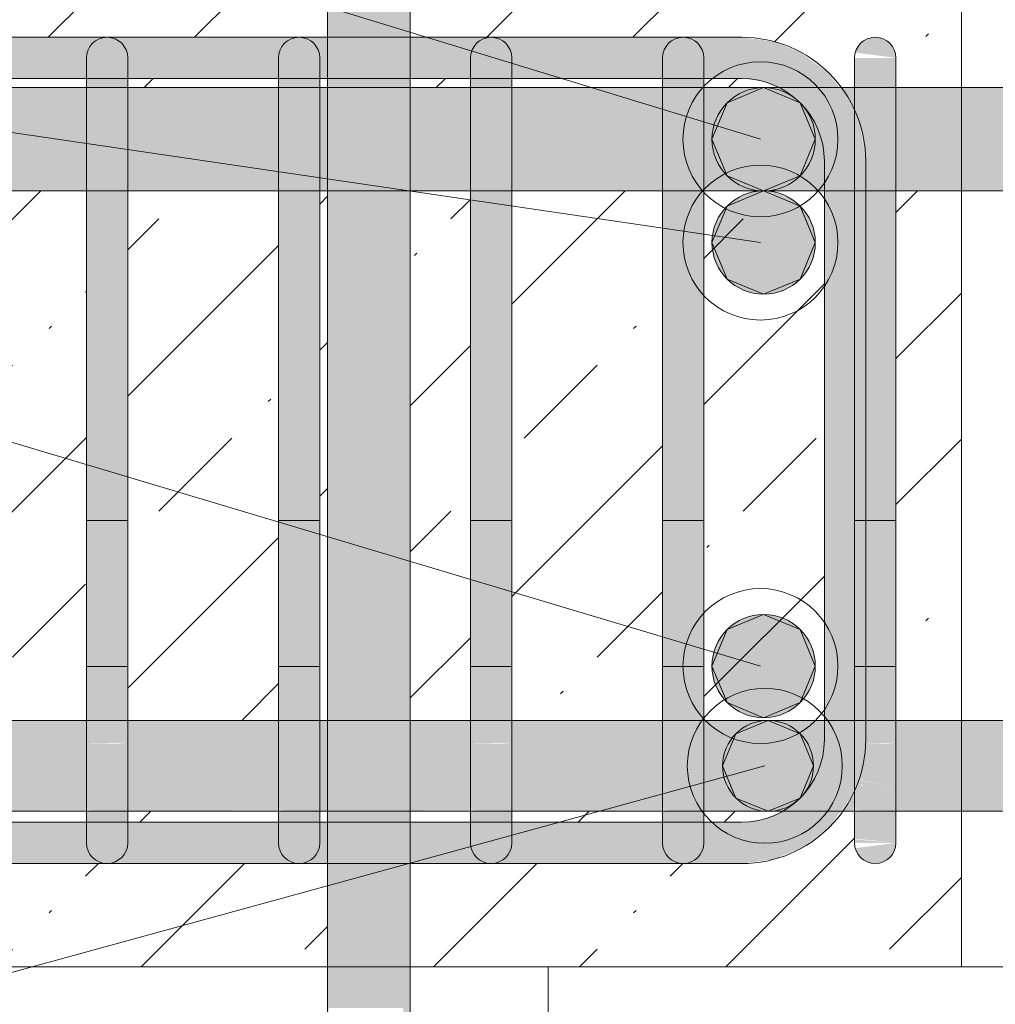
# Model space of a CAD drawing. Header units: millimetres. Extents: x 4307 to 42792, y 1610 to 10025.
# Tile 9 of 256: x 5672 to 5908, y 5611 to 5849. Entities that reach past the tile are written whole.
import ezdxf

# ---------------------------------------------------------------- set-up
doc = ezdxf.new("R2010")
doc.units = ezdxf.units.MM
for name, color, linetype, lineweight in [('S-BEAM', 12, 'Continuous', 9), ('S-COLS', 52, 'Continuous', 9), ('S-RBAR', 171, 'Continuous', 5), ('S-RBAR-IDEN', 171, 'Continuous', 5)]:
    doc.layers.add(name, color=color, linetype=linetype, lineweight=lineweight)

msp = doc.modelspace()

# ---------------------------------------------------------------- hatches: boundary and pattern name
at = {"layer": 'S-BEAM', "lineweight": 5}
h = msp.add_hatch(dxfattribs=at)
h.set_pattern_fill('FP_1', color=256, style=0, pattern_type=2)
h.set_pattern_definition([(45, (5935.59, 5500.453), (-35.3553, 35.3553), []), (45, (5970.943, 5500.453), (-17.6777, 53.033), [25, -12.5, 0.8382, -11.662])])
h.paths.add_polyline_path([(5400, 5620), (5434.76, 5620), (5434.76, 5654.95), (5432.7, 5657.64), (5425, 5657.64), (5425, 5679.64), (5426.86, 5679.64), (5426.86, 5807.8), (5425, 5807.8), (5425, 5832.8), (5433.03, 5832.8), (5434.76, 5835.05), (5434.76, 5870), (5400, 5870), (5400, 5637.27)])
h.paths.add_polyline_path([(5454.76, 5620), (5746.66, 5620), (5746.66, 5645), (5454.76, 5645), (5454.76, 5637.27)])
h.paths.add_polyline_path([(5884.16, 5650), (5883.99, 5648.71), (5883.49, 5647.5), (5882.7, 5646.46), (5881.66, 5645.67), (5880.46, 5645.17), (5878.99, 5645.02), (5877.87, 5645.17), (5876.66, 5645.67), (5875.63, 5646.46), (5874.83, 5647.5), (5874.33, 5648.71), (5880.46, 5649.51)])
h.paths.add_polyline_path([(5766.66, 5620), (5900, 5620), (5900, 5657.64), (5884.16, 5657.64), (5884.16, 5650), (5874.16, 5650), (5874.16, 5657.64), (5871.03, 5657.64), (5868.08, 5653.79), (5861.01, 5648.66), (5854.63, 5646.02), (5846.86, 5645), (5766.66, 5645), (5766.66, 5637.27)])
h.paths.add_polyline_path([(5820.09, 5655), (5827.7, 5655), (5827.7, 5657.64), (5791.24, 5657.64), (5791.24, 5655)])
h.paths.add_polyline_path([(5839.72, 5655), (5846.86, 5655), (5852.04, 5655.68), (5856.76, 5657.64), (5837.7, 5657.64), (5837.7, 5655)])
h.paths.add_polyline_path([(5512.48, 5655), (5548.94, 5655), (5548.94, 5657.64), (5512.48, 5657.64), (5512.48, 5657.32)])
h.paths.add_polyline_path([(5744.78, 5655), (5746.66, 5655), (5746.66, 5657.64), (5744.78, 5657.64), (5744.78, 5657.32)])
h.paths.add_polyline_path([(5502.48, 5655), (5502.48, 5657.64), (5481.93, 5657.64), (5479.29, 5655)])
h.paths.add_polyline_path([(5734.78, 5655), (5734.78, 5657.64), (5698.32, 5657.64), (5698.32, 5655), (5702.29, 5655)])
h.paths.add_polyline_path([(5584.49, 5655), (5595.4, 5655), (5595.4, 5657.64), (5558.94, 5657.64), (5558.94, 5655)])
h.paths.add_polyline_path([(5766.66, 5655), (5781.24, 5655), (5781.24, 5657.64), (5766.66, 5657.64)])
h.paths.add_polyline_path([(5651.86, 5655), (5688.32, 5655), (5688.32, 5657.64), (5651.86, 5657.64), (5651.86, 5657.32)])
h.paths.add_polyline_path([(5641.86, 5655), (5641.86, 5657.64), (5605.4, 5657.64), (5605.4, 5655), (5623.76, 5655)])
h.paths.add_polyline_path([(5456.02, 5655.11), (5456.02, 5657.64), (5454.76, 5657.64), (5454.76, 5655.28)])
h.paths.add_polyline_path([(5702.29, 5679.64), (5734.78, 5679.88), (5734.78, 5807.8), (5698.32, 5807.8), (5698.32, 5679.64)])
h.paths.add_polyline_path([(5489.78, 5679.64), (5502.48, 5692.68), (5502.48, 5807.8), (5466.02, 5807.8), (5466.02, 5726.59), (5471.01, 5731.57), (5478.08, 5724.5), (5466.02, 5712.45), (5466.02, 5679.64), (5471.01, 5679.64)])
h.paths.add_polyline_path([(5688.32, 5679.64), (5688.32, 5807.8), (5651.86, 5807.8), (5651.86, 5679.64), (5663.02, 5679.64)])
h.paths.add_polyline_path([(5766.66, 5679.64), (5781.24, 5679.88), (5781.24, 5807.8), (5766.66, 5807.8), (5766.66, 5690.41)])
h.paths.add_polyline_path([(5744.78, 5679.64), (5746.66, 5679.88), (5746.66, 5807.8), (5744.78, 5807.8), (5744.78, 5679.88)])
h.paths.add_polyline_path([(5512.48, 5679.64), (5548.94, 5679.88), (5548.94, 5807.8), (5512.48, 5807.8), (5512.48, 5690.09), (5513.43, 5689.14), (5512.48, 5688.19), (5512.48, 5679.88)])
h.paths.add_polyline_path([(5641.86, 5679.64), (5641.86, 5807.8), (5605.4, 5807.8), (5605.4, 5679.64), (5623.76, 5679.64)])
h.paths.add_polyline_path([(5837.7, 5679.64), (5866.86, 5679.64), (5866.86, 5807.8), (5837.7, 5807.8), (5837.7, 5679.88)])
h.paths.add_polyline_path([(5820.09, 5679.64), (5827.7, 5679.88), (5827.7, 5807.8), (5791.24, 5807.8), (5791.24, 5679.64)])
h.paths.add_polyline_path([(5558.94, 5679.64), (5595.4, 5679.88), (5595.4, 5807.8), (5558.94, 5807.8), (5558.94, 5679.88)])
h.paths.add_polyline_path([(5898.62, 5679.64), (5900, 5679.64), (5900, 5807.8), (5884.16, 5807.8), (5884.16, 5679.64)])
h.paths.add_polyline_path([(5454.76, 5679.64), (5456.02, 5679.88), (5456.02, 5702.45), (5454.76, 5701.18), (5454.76, 5679.88)])
h.paths.add_polyline_path([(5454.76, 5715.32), (5456.02, 5716.59), (5456.02, 5807.8), (5454.76, 5807.8), (5454.76, 5728.03)])
h.paths.add_polyline_path([(5605.4, 5832.8), (5641.86, 5832.8), (5641.86, 5835), (5605.4, 5835)])
h.paths.add_polyline_path([(5884.16, 5832.8), (5900, 5832.8), (5900, 5870), (5766.66, 5870), (5766.66, 5845), (5846.86, 5845), (5854.63, 5843.98), (5861.86, 5840.98), (5868.08, 5836.21), (5870.69, 5832.8), (5874.16, 5832.8), (5874.33, 5840), (5884.16, 5840), (5884.16, 5836.65)])
h.paths.add_polyline_path([(5663.02, 5832.8), (5688.32, 5832.8), (5688.32, 5835), (5651.86, 5835), (5651.86, 5832.8)])
h.paths.add_polyline_path([(5512.48, 5832.8), (5548.94, 5832.8), (5548.94, 5835), (5512.48, 5835)])
h.paths.add_polyline_path([(5702.29, 5832.8), (5734.78, 5832.8), (5734.78, 5835), (5698.32, 5835), (5698.32, 5832.8)])
h.paths.add_polyline_path([(5854.63, 5832.8), (5855.7, 5832.8), (5852.04, 5834.32), (5846.86, 5835), (5837.7, 5835), (5837.7, 5832.8), (5852.04, 5832.8)])
h.paths.add_polyline_path([(5820.09, 5832.8), (5827.7, 5832.8), (5827.7, 5835), (5791.24, 5835), (5791.24, 5832.8)])
h.paths.add_polyline_path([(5780.82, 5832.8), (5781.24, 5832.8), (5781.24, 5835), (5766.66, 5835), (5766.66, 5832.8)])
h.paths.add_polyline_path([(5746.66, 5832.8), (5746.66, 5835), (5744.78, 5835), (5744.78, 5832.8)])
h.paths.add_polyline_path([(5502.48, 5832.8), (5502.48, 5835), (5466.02, 5835), (5466.02, 5832.8), (5466.69, 5832.8)])
h.paths.add_polyline_path([(5595.4, 5832.8), (5595.4, 5835), (5558.94, 5835), (5558.94, 5832.8), (5584.49, 5832.8)])
h.paths.add_polyline_path([(5456.02, 5832.8), (5456.02, 5834.89), (5454.76, 5834.72), (5454.76, 5832.8)])
h.paths.add_polyline_path([(5884.16, 5840), (5874.33, 5841.29), (5874.83, 5842.5), (5875.63, 5843.54), (5876.66, 5844.33), (5877.87, 5844.83), (5879.16, 5845), (5880.46, 5844.83), (5881.66, 5844.33), (5882.7, 5843.54), (5883.49, 5842.5), (5883.99, 5841.29)])
h.paths.add_polyline_path([(5454.76, 5844.72), (5456.86, 5845), (5746.66, 5845), (5746.66, 5870), (5454.76, 5870), (5454.76, 5844.83)])
at = {"layer": 'S-RBAR'}
h = msp.add_hatch(color=7, dxfattribs=at)
h.paths.add_polyline_path([(5766.66, 4820), (5766.66, 4902.96), (5764.95, 4902.96), (5764.95, 4820)])
h.paths.add_polyline_path([(5746.66, 4820), (5746.95, 4820), (5746.95, 4902.96), (5746.66, 4902.96), (5746.66, 4840.09)])
h.paths.add_polyline_path([(5746.66, 4910.96), (5746.95, 4910.96), (5746.95, 5001.96), (5746.66, 5001.96), (5746.66, 4946.38)])
h.paths.add_polyline_path([(5766.66, 4910.96), (5766.66, 5001.96), (5764.95, 5001.96), (5765.14, 4910.96)])
h.paths.add_polyline_path([(5746.66, 5009.96), (5746.95, 5009.96), (5746.95, 5100.97), (5746.66, 5100.97), (5746.66, 5052.67)])
h.paths.add_polyline_path([(5766.66, 5009.96), (5766.66, 5100.97), (5764.95, 5100.97), (5765.14, 5009.96)])
h.paths.add_polyline_path([(5764.95, 5108.97), (5766.66, 5108.97), (5766.66, 5199.98), (5764.95, 5199.98), (5764.95, 5158.96)])
h.paths.add_polyline_path([(5746.66, 5108.97), (5746.95, 5108.97), (5746.95, 5199.98), (5746.66, 5199.98), (5746.66, 5158.96)])
h.paths.add_polyline_path([(5746.66, 5207.98), (5746.95, 5207.98), (5746.95, 5298.98), (5746.66, 5298.98), (5746.66, 5212.11)])
h.paths.add_polyline_path([(5766.66, 5207.98), (5766.66, 5298.98), (5764.95, 5298.98), (5765.14, 5207.98)])
h.paths.add_polyline_path([(5746.95, 5306.98), (5746.95, 5397.99), (5746.66, 5397.99), (5746.66, 5306.98)])
h.paths.add_polyline_path([(5766.66, 5306.98), (5766.66, 5397.99), (5764.95, 5397.99), (5765.14, 5306.98)])
h.paths.add_polyline_path([(5746.95, 5405.99), (5746.95, 5496.99), (5746.66, 5496.99), (5746.66, 5405.99)])
h.paths.add_polyline_path([(5765.14, 5405.99), (5766.66, 5405.99), (5766.66, 5496.99), (5764.95, 5496.99), (5764.95, 5405.99)])
h.paths.add_polyline_path([(5746.66, 5504.99), (5746.95, 5504.99), (5746.95, 5596), (5746.66, 5596), (5746.66, 5530.98)])
h.paths.add_polyline_path([(5766.66, 5504.99), (5766.66, 5596), (5764.95, 5596), (5765.14, 5504.99)])
h.paths.add_polyline_path([(5746.66, 5604), (5746.95, 5604), (5746.95, 5610), (5764.95, 5610), (5765.14, 5604), (5766.66, 5604), (5766.66, 5645), (5746.66, 5645), (5746.66, 5637.27)])
h.paths.add_polyline_path([(5766.66, 5655), (5766.66, 5657.64), (5746.66, 5657.64), (5746.66, 5655)])
h.paths.add_polyline_path([(5766.66, 5679.64), (5766.66, 5807.8), (5746.66, 5807.8), (5746.66, 5679.64)])
h.paths.add_polyline_path([(5766.66, 5832.8), (5766.66, 5835), (5746.66, 5835), (5746.66, 5832.8)])
h.paths.add_polyline_path([(5746.66, 5845), (5766.66, 5845), (5766.66, 5916), (5764.95, 5916), (5764.95, 5870), (5746.95, 5870), (5746.95, 5916), (5746.66, 5916), (5746.66, 5849.85)])
h.paths.add_polyline_path([(5746.66, 5924), (5746.95, 5924), (5746.95, 6016), (5746.66, 6016), (5746.66, 5956.14)])
h.paths.add_polyline_path([(5766.66, 5924), (5766.66, 6016), (5764.95, 6016), (5765.14, 5924)])
h.paths.add_polyline_path([(5766.66, 6024), (5766.66, 6116), (5764.95, 6116), (5765.14, 6024)])
h.paths.add_polyline_path([(5746.95, 6024), (5746.95, 6116), (5746.66, 6116), (5746.66, 6024)])
h.paths.add_polyline_path([(5766.66, 6124), (5766.66, 6216), (5764.95, 6216), (5765.14, 6124)])
h.paths.add_polyline_path([(5746.95, 6124), (5746.95, 6216), (5746.66, 6216), (5746.66, 6124)])
h.paths.add_polyline_path([(5764.95, 6224), (5766.66, 6224), (5766.66, 6316), (5764.95, 6316), (5764.95, 6275.01)])
h.paths.add_polyline_path([(5746.66, 6224), (5746.95, 6224), (5746.95, 6316), (5746.66, 6316), (5746.66, 6275.01)])
h.paths.add_polyline_path([(5746.66, 6324), (5746.95, 6324), (5746.95, 6416), (5746.66, 6416), (5746.66, 6328.16)])
h.paths.add_polyline_path([(5766.66, 6324), (5766.66, 6416), (5764.95, 6416), (5765.14, 6324)])
h.paths.add_polyline_path([(5746.66, 6424), (5746.95, 6424), (5746.95, 6516), (5746.66, 6516), (5746.66, 6434.45)])
h.paths.add_polyline_path([(5766.66, 6424), (5766.66, 6516), (5764.95, 6516), (5765.14, 6424)])
h.paths.add_polyline_path([(5746.95, 6524), (5746.95, 6616), (5746.66, 6616), (5746.66, 6524)])
h.paths.add_polyline_path([(5765.14, 6524), (5766.66, 6524), (5766.66, 6616), (5764.95, 6616), (5764.95, 6524)])
h.paths.add_polyline_path([(5746.66, 6624), (5746.95, 6624), (5746.95, 6670), (5746.66, 6670), (5746.66, 6647.03)])
h.paths.add_polyline_path([(5766.66, 6624), (5766.66, 6670), (5764.95, 6670), (5765.14, 6624)])
for color, points in [(7, [(5820.09, 5835), (5846.86, 5835), (5846.86, 5845), (5456.86, 5845), (5456.86, 5835), (5780.82, 5835)]), (7, [(5866.86, 5815), (5876.86, 5815), (5875.63, 5823.28), (5872.84, 5830), (5867.62, 5836.56), (5861.01, 5841.34), (5854.63, 5843.98), (5846.86, 5845), (5846.86, 5835), (5852.04, 5834.32), (5856.86, 5832.32), (5861.01, 5829.14), (5864.18, 5825), (5866.18, 5820.18)]), (7, [(5884.16, 5840), (5883.99, 5841.29), (5883.49, 5842.5), (5882.7, 5843.54), (5881.66, 5844.33), (5880.46, 5844.83), (5878.99, 5844.98), (5877.87, 5844.83), (5876.66, 5844.33), (5875.63, 5843.54), (5874.83, 5842.5), (5874.33, 5841.29), (5883.99, 5840.02)]), (7, [(5884.16, 5815), (5884.16, 5840), (5874.16, 5840), (5874.16, 5826.82), (5875.84, 5822.76), (5876.86, 5815)]), (7, [(5698.32, 5815), (5698.32, 5835), (5688.32, 5835), (5688.32, 5815)]), (7, [(5741.56, 5815), (5744.78, 5815), (5744.78, 5835), (5734.78, 5835), (5734.78, 5815)]), (7, [(5791.24, 5815), (5791.24, 5835), (5781.24, 5835), (5781.24, 5815)]), (7, [(5837.7, 5815), (5837.7, 5835), (5827.7, 5835), (5827.7, 5815)]), (256, [(5852.17, 5807.8), (5861.01, 5811.46), (5864.67, 5820.3), (5861.01, 5829.14), (5852.17, 5832.8), (5843.33, 5829.14), (5839.67, 5820.3), (5843.33, 5811.46)]), (7, [(5698.32, 5675), (5698.32, 5815), (5688.32, 5815), (5688.32, 5675)]), (7, [(5744.78, 5675), (5744.78, 5815), (5734.78, 5815), (5734.78, 5675), (5741.56, 5675)]), (7, [(5791.24, 5675), (5791.24, 5815), (5781.24, 5815), (5781.24, 5675)]), (7, [(5837.7, 5675), (5837.7, 5815), (5827.7, 5815), (5827.7, 5675)]), (7, [(5875.84, 5675), (5876.86, 5675), (5876.86, 5815), (5866.86, 5815), (5866.86, 5675)]), (7, [(5884.16, 5675), (5884.16, 5815), (5876.86, 5815), (5876.86, 5675)]), (256, [(5852.17, 5782.8), (5861.01, 5786.46), (5864.67, 5795.3), (5861.01, 5804.14), (5852.17, 5807.8), (5843.33, 5804.14), (5839.67, 5795.3), (5843.33, 5786.46)]), (256, [(5852.17, 5680.3), (5861.01, 5683.96), (5864.67, 5692.8), (5861.01, 5701.64), (5852.17, 5705.3), (5843.33, 5701.64), (5839.67, 5692.8), (5843.33, 5683.96)]), (256, [(5853.23, 5657.64), (5861.01, 5660.86), (5864.23, 5668.64), (5861.01, 5676.41), (5853.23, 5679.64), (5845.45, 5676.41), (5842.23, 5668.64), (5845.45, 5660.86)]), (7, [(5846.86, 5645), (5854.63, 5646.02), (5861.86, 5649.02), (5868.08, 5653.79), (5873.2, 5660.86), (5875.84, 5667.24), (5876.86, 5675), (5866.86, 5675), (5866.18, 5669.82), (5864.18, 5665), (5861.01, 5660.86), (5856.86, 5657.68), (5852.04, 5655.68), (5846.86, 5655), (5846.86, 5646.02)]), (7, [(5839.72, 5645), (5846.86, 5645), (5846.86, 5655), (5456.86, 5655), (5456.87, 5645), (5820.09, 5645)]), (7, [(5879.16, 5645), (5880.46, 5645.17), (5881.66, 5645.67), (5882.7, 5646.46), (5883.49, 5647.5), (5883.99, 5648.71), (5883.99, 5649.98), (5874.33, 5648.71), (5874.83, 5647.5), (5875.63, 5646.46), (5876.66, 5645.67), (5877.87, 5645.17), (5878.99, 5645.02)])]:
    msp.add_hatch(color=color, dxfattribs=at).paths.add_polyline_path(points)
h = msp.add_hatch(color=7, dxfattribs=at)
h.paths.add_polyline_path([(7650, 5807.8), (7650, 5832.8), (7492.9, 5832.8), (7492.9, 5807.8), (7626.35, 5807.8)])
h.paths.add_polyline_path([(5425, 5807.8), (5426.86, 5807.8), (5426.86, 5815), (5428.1, 5823.28), (5430.88, 5830), (5433.03, 5832.8), (5425, 5832.8), (5425, 5815)])
h.paths.add_polyline_path([(5466.02, 5807.8), (5502.48, 5807.8), (5502.48, 5832.8), (5466.02, 5832.8), (5466.02, 5815)])
h.paths.add_polyline_path([(5436.86, 5807.8), (5456.02, 5807.8), (5456.02, 5832.8), (5448.03, 5832.8), (5446.86, 5832.32), (5442.72, 5829.14), (5439.54, 5825), (5437.54, 5820.18), (5436.86, 5815)])
h.paths.add_polyline_path([(7482.9, 5807.8), (7482.9, 5832.8), (7310.4, 5832.8), (7310.4, 5807.8), (7469.28, 5807.8)])
h.paths.add_polyline_path([(5512.48, 5807.8), (5548.94, 5807.8), (5548.94, 5832.8), (5512.48, 5832.8), (5512.48, 5815)])
h.paths.add_polyline_path([(5558.94, 5807.8), (5595.4, 5807.8), (5595.4, 5832.8), (5558.94, 5832.8), (5558.94, 5815)])
h.paths.add_polyline_path([(5605.4, 5807.8), (5641.86, 5807.8), (5641.86, 5832.8), (5605.4, 5832.8), (5605.4, 5815)])
h.paths.add_polyline_path([(5651.86, 5807.8), (5688.32, 5807.8), (5688.32, 5832.8), (5651.86, 5832.8), (5651.86, 5815)])
h.paths.add_polyline_path([(5698.32, 5807.8), (5734.78, 5807.8), (5734.78, 5832.8), (5698.32, 5832.8), (5698.32, 5815)])
h.paths.add_polyline_path([(7300.4, 5807.8), (7300.4, 5832.8), (7127.9, 5832.8), (7127.9, 5807.8), (7272.95, 5807.8)])
h.paths.add_polyline_path([(5744.78, 5807.8), (5781.24, 5807.8), (5781.24, 5832.8), (5744.78, 5832.8), (5744.78, 5815)])
h.paths.add_polyline_path([(5791.24, 5807.8), (5827.7, 5807.8), (5827.7, 5832.8), (5791.24, 5832.8), (5791.24, 5815)])
h.paths.add_polyline_path([(5856.86, 5807.8), (5866.86, 5807.8), (5866.86, 5815), (5866.18, 5820.18), (5864.18, 5825), (5861.01, 5829.14), (5856.86, 5832.32), (5855.7, 5832.8), (5837.7, 5832.8), (5837.7, 5807.8), (5852.04, 5807.8)])
h.paths.add_polyline_path([(5884.16, 5807.8), (5920.62, 5807.8), (5920.62, 5832.8), (5884.16, 5832.8), (5884.16, 5815)])
h.paths.add_polyline_path([(7117.9, 5807.8), (7117.9, 5832.8), (6968.58, 5832.8), (6968.58, 5807.8), (7115.88, 5807.8)])
h.paths.add_polyline_path([(5930.62, 5807.8), (5967.08, 5807.8), (5967.08, 5832.8), (5930.62, 5832.8), (5930.62, 5815)])
h.paths.add_polyline_path([(5977.08, 5807.8), (6013.54, 5807.8), (6013.54, 5832.8), (5977.08, 5832.8), (5977.08, 5815)])
h.paths.add_polyline_path([(6023.54, 5807.8), (6060, 5807.8), (6060, 5832.8), (6023.54, 5832.8), (6023.54, 5815)])
h.paths.add_polyline_path([(6070, 5807.8), (6095, 5807.8), (6094.95, 5832.8), (6070, 5832.8), (6070, 5815)])
h.paths.add_polyline_path([(6105, 5807.8), (6190.95, 5807.8), (6190.95, 5832.8), (6105, 5832.8), (6105, 5815)])
h.paths.add_polyline_path([(6200.95, 5807.8), (6286.91, 5807.8), (6286.91, 5832.8), (6200.95, 5832.8), (6200.95, 5815)])
h.paths.add_polyline_path([(6958.58, 5807.8), (6958.58, 5832.8), (6872.63, 5832.8), (6872.63, 5807.8), (6919.55, 5807.8)])
h.paths.add_polyline_path([(6296.91, 5807.8), (6382.86, 5807.8), (6382.86, 5832.8), (6296.91, 5832.8), (6296.91, 5815)])
h.paths.add_polyline_path([(6392.86, 5807.8), (6478.81, 5807.8), (6478.81, 5832.8), (6392.86, 5832.8), (6392.86, 5815)])
h.paths.add_polyline_path([(6488.81, 5807.8), (6574.77, 5807.8), (6574.77, 5832.8), (6488.81, 5832.8), (6488.81, 5815)])
h.paths.add_polyline_path([(6862.63, 5807.8), (6862.63, 5832.8), (6776.67, 5832.8), (6776.67, 5807.8), (6841.02, 5807.8)])
h.paths.add_polyline_path([(6584.77, 5807.8), (6670.72, 5807.8), (6670.72, 5832.8), (6584.77, 5832.8), (6584.77, 5815)])
h.paths.add_polyline_path([(6680.72, 5807.8), (6766.67, 5807.8), (6766.67, 5832.8), (6680.72, 5832.8), (6680.72, 5815)])
h.paths.add_polyline_path([(5874.16, 5826.82), (5874.16, 5832.8), (5870.69, 5832.8), (5873.2, 5829.14), (5873.88, 5827.5)])
h = msp.add_hatch(color=256, dxfattribs=at)
edge = h.paths.add_edge_path()
edge.add_arc((5852.17, 5820.3), 12.5, 0, 360)
h = msp.add_hatch(color=256, dxfattribs=at)
edge = h.paths.add_edge_path()
edge.add_arc((5852.17, 5795.3), 12.5, 0, 360)
h = msp.add_hatch(color=256, dxfattribs=at)
edge = h.paths.add_edge_path()
edge.add_arc((5852.17, 5692.8), 12.5, 0, 360)
h = msp.add_hatch(color=7, dxfattribs=at)
h.paths.add_polyline_path([(9707.48, 5657.64), (9715, 5657.64), (9715, 5679.64), (9695, 5679.64), (9695, 5657.64)])
h.paths.add_polyline_path([(5425, 5657.64), (5432.7, 5657.64), (5430.53, 5660.86), (5427.89, 5667.24), (5426.86, 5675), (5426.86, 5679.64), (5425, 5679.64), (5425, 5667.24)])
h.paths.add_polyline_path([(8957.14, 5657.64), (9043.09, 5657.92), (9043.09, 5679.64), (8957.14, 5679.64), (8957.14, 5657.92)])
h.paths.add_polyline_path([(9685, 5657.64), (9685, 5679.64), (9645, 5679.64), (9645, 5657.64), (9668.21, 5657.64)])
h.paths.add_polyline_path([(5446.97, 5657.64), (5456.02, 5657.92), (5456.02, 5679.64), (5437.47, 5679.64), (5436.86, 5675), (5437.54, 5669.82), (5439.54, 5665), (5443.16, 5660.52), (5446.86, 5657.68)])
h.paths.add_polyline_path([(8882.88, 5657.64), (8947.14, 5657.92), (8947.14, 5679.64), (8861.19, 5679.64), (8861.19, 5657.64)])
h.paths.add_polyline_path([(8851.19, 5657.64), (8851.19, 5679.64), (8765.23, 5679.64), (8765.23, 5657.64), (8843.61, 5657.64)])
h.paths.add_polyline_path([(5466.02, 5657.64), (5466.86, 5657.68), (5471.86, 5661.72), (5489.78, 5679.64), (5466.02, 5679.64), (5466.02, 5657.68)])
h.paths.add_polyline_path([(5481.93, 5657.64), (5502.48, 5657.92), (5502.48, 5678.19), (5482.21, 5657.92)])
h.paths.add_polyline_path([(8755.23, 5657.64), (8755.23, 5679.64), (8669.28, 5679.64), (8669.28, 5657.64), (8725.81, 5657.64)])
h.paths.add_polyline_path([(9635, 5657.64), (9635, 5679.64), (9595, 5679.64), (9595, 5657.64), (9628.94, 5657.64)])
h.paths.add_polyline_path([(5512.48, 5657.64), (5548.94, 5657.92), (5548.94, 5679.64), (5512.48, 5679.64), (5512.48, 5657.92)])
h.paths.add_polyline_path([(5558.94, 5657.64), (5595.4, 5657.92), (5595.4, 5679.64), (5558.94, 5679.64), (5558.94, 5657.92)])
h.paths.add_polyline_path([(8659.28, 5657.64), (8659.28, 5679.64), (8573.33, 5679.64), (8573.33, 5657.64), (8647.28, 5657.64)])
h.paths.add_polyline_path([(5605.4, 5657.64), (5641.86, 5657.92), (5641.86, 5679.64), (5605.4, 5679.64), (5605.4, 5657.92)])
h.paths.add_polyline_path([(5651.86, 5657.64), (5688.32, 5657.92), (5688.32, 5679.64), (5651.86, 5679.64), (5651.86, 5657.92)])
h.paths.add_polyline_path([(9053.09, 5657.64), (9139.05, 5657.92), (9139.05, 5679.64), (9053.09, 5679.64), (9053.09, 5657.92)])
h.paths.add_polyline_path([(8563.33, 5657.64), (8563.33, 5679.64), (8477.37, 5679.64), (8477.37, 5657.64), (8529.48, 5657.64)])
h.paths.add_polyline_path([(5698.32, 5657.64), (5734.78, 5657.92), (5734.78, 5679.64), (5698.32, 5679.64), (5698.32, 5657.92)])
h.paths.add_polyline_path([(8467.37, 5657.64), (8467.37, 5679.64), (8381.42, 5679.64), (8381.42, 5657.64), (8450.95, 5657.64)])
h.paths.add_polyline_path([(9585, 5657.64), (9585, 5679.64), (9545, 5679.64), (9545, 5657.64), (9550.41, 5657.64)])
h.paths.add_polyline_path([(5744.78, 5657.64), (5781.24, 5657.92), (5781.24, 5679.64), (5744.78, 5679.64), (5744.78, 5657.92)])
h.paths.add_polyline_path([(5791.24, 5657.64), (5827.7, 5657.92), (5827.7, 5679.64), (5791.24, 5679.64), (5791.24, 5657.92)])
h.paths.add_polyline_path([(5837.7, 5657.64), (5856.86, 5657.68), (5861.01, 5660.86), (5864.18, 5665), (5866.18, 5669.82), (5866.86, 5675), (5866.86, 5679.64), (5837.7, 5679.64), (5837.7, 5657.92)])
h.paths.add_polyline_path([(9535, 5657.64), (9535, 5679.64), (9495, 5679.64), (9495, 5657.64), (9511.14, 5657.64)])
h.paths.add_polyline_path([(8371.42, 5657.64), (8371.42, 5679.64), (8222.89, 5679.64), (8222.89, 5657.64), (8333.15, 5657.64)])
h.paths.add_polyline_path([(5871.03, 5657.64), (5874.16, 5657.92), (5873.88, 5662.5), (5872.84, 5660)])
h.paths.add_polyline_path([(5884.16, 5657.64), (5920.62, 5657.92), (5920.62, 5679.64), (5884.16, 5679.64), (5884.16, 5657.92)])
h.paths.add_polyline_path([(9149.05, 5657.64), (9235, 5657.92), (9235, 5679.64), (9149.05, 5679.64), (9149.05, 5657.92)])
h.paths.add_polyline_path([(5930.62, 5657.64), (5967.08, 5657.92), (5967.08, 5679.64), (5930.62, 5679.64), (5930.62, 5657.92)])
h.paths.add_polyline_path([(8212.89, 5657.64), (8212.89, 5679.64), (8040.39, 5679.64), (8040.39, 5657.64), (8176.08, 5657.64)])
h.paths.add_polyline_path([(5977.08, 5657.64), (6013.54, 5657.92), (6013.54, 5679.64), (5977.08, 5679.64), (5977.08, 5657.92)])
h.paths.add_polyline_path([(9485, 5657.64), (9485, 5679.64), (9445, 5679.64), (9445, 5657.64), (9471.88, 5657.64)])
h.paths.add_polyline_path([(8030.39, 5657.64), (8030.39, 5679.64), (7857.89, 5679.64), (7857.89, 5657.64), (8019.02, 5657.64)])
h.paths.add_polyline_path([(6023.54, 5657.64), (6060, 5657.92), (6060, 5679.64), (6023.54, 5679.64), (6023.54, 5657.92)])
h.paths.add_polyline_path([(6070, 5657.64), (6095, 5657.92), (6094.95, 5679.64), (6070, 5679.64), (6070, 5657.92)])
h.paths.add_polyline_path([(6105, 5657.64), (6190.95, 5657.92), (6190.95, 5679.64), (6105, 5679.64), (6105, 5657.92)])
h.paths.add_polyline_path([(6200.95, 5657.64), (6286.91, 5657.92), (6286.91, 5679.64), (6200.95, 5679.64), (6200.95, 5657.92)])
h.paths.add_polyline_path([(9435, 5657.64), (9435, 5679.64), (9395, 5679.64), (9395, 5657.64), (9432.61, 5657.64)])
h.paths.add_polyline_path([(6296.91, 5657.64), (6382.86, 5657.92), (6382.86, 5679.64), (6296.91, 5679.64), (6296.91, 5657.92)])
h.paths.add_polyline_path([(6392.86, 5657.64), (6478.81, 5657.92), (6478.81, 5679.64), (6392.86, 5679.64), (6392.86, 5657.92)])
h.paths.add_polyline_path([(6488.81, 5657.64), (6574.77, 5657.92), (6574.77, 5679.64), (6488.81, 5679.64), (6488.81, 5657.92)])
h.paths.add_polyline_path([(7847.89, 5657.64), (7847.89, 5679.64), (7675.4, 5679.64), (7675.4, 5657.64), (7822.68, 5657.64)])
h.paths.add_polyline_path([(6584.77, 5657.64), (6670.72, 5657.92), (6670.72, 5679.64), (6584.77, 5679.64), (6584.77, 5657.92)])
h.paths.add_polyline_path([(6680.72, 5657.64), (6766.67, 5657.92), (6766.67, 5679.64), (6680.72, 5679.64), (6680.72, 5657.92)])
h.paths.add_polyline_path([(6776.67, 5657.64), (6862.63, 5657.92), (6862.63, 5679.64), (6776.67, 5679.64), (6776.67, 5657.92)])
h.paths.add_polyline_path([(7665.4, 5657.64), (7665.4, 5679.64), (7492.9, 5679.64), (7492.9, 5657.64), (7626.35, 5657.64)])
h.paths.add_polyline_path([(9385, 5657.64), (9385, 5679.64), (9345, 5679.64), (9345, 5657.64), (9354.08, 5657.64)])
h.paths.add_polyline_path([(6872.63, 5657.64), (6958.58, 5657.92), (6958.58, 5679.64), (6872.63, 5679.64), (6872.63, 5657.92)])
h.paths.add_polyline_path([(9335, 5657.64), (9335, 5679.64), (9245, 5679.64), (9245, 5657.64), (9314.81, 5657.64)])
h.paths.add_polyline_path([(7482.9, 5657.64), (7482.9, 5679.64), (7310.4, 5679.64), (7310.4, 5657.64), (7469.28, 5657.64)])
h.paths.add_polyline_path([(6968.58, 5657.64), (7117.9, 5657.92), (7117.9, 5679.64), (6968.58, 5679.64), (6968.58, 5657.92)])
h.paths.add_polyline_path([(7127.9, 5657.64), (7300.4, 5657.92), (7300.4, 5679.64), (7127.9, 5679.64), (7127.9, 5657.92)])
h = msp.add_hatch(color=256, dxfattribs=at)
edge = h.paths.add_edge_path()
edge.add_arc((5853.23, 5668.64), 11, 0, 360)
h = msp.add_hatch(color=7, dxfattribs=at)
h.paths.add_polyline_path([(5692.83, 5655.53), (5691.15, 5657.49), (5688.32, 5657.92), (5688.32, 5656.75)])
h.paths.add_polyline_path([(5698.32, 5661.72), (5698.32, 5663.44), (5688.32, 5665.43), (5693.05, 5661.91)])
h.paths.add_polyline_path([(5688.32, 5674.03), (5698.32, 5674.24), (5698.32, 5675), (5688.32, 5675)])
h = msp.add_hatch(color=7, dxfattribs=at)
h.paths.add_polyline_path([(5739.29, 5655.53), (5737.61, 5657.49), (5734.78, 5657.92), (5734.78, 5656.75)])
h.paths.add_polyline_path([(5744.78, 5661.72), (5744.78, 5663.44), (5734.78, 5665.43), (5739.51, 5661.91), (5741.56, 5661.84)])
h.paths.add_polyline_path([(5742.75, 5674.03), (5744.78, 5674.24), (5744.78, 5675), (5734.78, 5675), (5734.78, 5674.03), (5741.56, 5674.03)])
h = msp.add_hatch(color=7, dxfattribs=at)
h.paths.add_polyline_path([(5785.75, 5655.53), (5784.07, 5657.49), (5781.24, 5657.92), (5781.24, 5656.75)])
h.paths.add_polyline_path([(5791.24, 5661.72), (5791.24, 5663.44), (5781.24, 5665.43), (5785.97, 5661.91)])
h.paths.add_polyline_path([(5781.24, 5674.03), (5791.24, 5674.24), (5791.24, 5675), (5781.24, 5675)])
h = msp.add_hatch(color=7, dxfattribs=at)
h.paths.add_polyline_path([(5832.21, 5655.53), (5830.53, 5657.49), (5827.7, 5657.92), (5827.7, 5656.75)])
h.paths.add_polyline_path([(5837.7, 5661.72), (5837.7, 5663.44), (5827.7, 5665.43), (5832.43, 5661.91)])
h.paths.add_polyline_path([(5835.67, 5674.03), (5837.7, 5674.24), (5837.7, 5675), (5827.7, 5675), (5827.7, 5674.03)])
h = msp.add_hatch(color=7, dxfattribs=at)
h.paths.add_polyline_path([(5884.16, 5653.08), (5884.16, 5653.74), (5882.8, 5653.89), (5881.96, 5653.51)])
h.paths.add_polyline_path([(5878.67, 5655.53), (5876.99, 5657.49), (5874.16, 5657.92), (5874.16, 5656.75)])
h.paths.add_polyline_path([(5884.16, 5661.72), (5884.16, 5663.44), (5874.99, 5665.19), (5874.87, 5664.9), (5878.99, 5661.9)])
h.paths.add_polyline_path([(5876.86, 5674.03), (5884.16, 5674.24), (5884.16, 5675), (5876.86, 5675), (5876.74, 5674.03)])
h = msp.add_hatch(color=7, dxfattribs=at)
h.paths.add_polyline_path([(5694.79, 5655), (5698.32, 5655), (5698.32, 5661.72), (5693.79, 5661.99), (5688.32, 5665.43), (5688.32, 5658.15), (5691.29, 5657.32), (5692.83, 5655.53), (5688.32, 5656.75), (5688.32, 5655), (5693.29, 5655)])
h.paths.add_polyline_path([(5698.32, 5663.44), (5698.32, 5674.24), (5696.29, 5674.03), (5688.32, 5674.03), (5688.32, 5665.43)])
h = msp.add_hatch(color=7, dxfattribs=at)
h.paths.add_polyline_path([(5734.78, 5665.43), (5744.78, 5663.44), (5744.78, 5674.24), (5741.56, 5674.03), (5734.78, 5674.03), (5734.78, 5672.55)])
h.paths.add_polyline_path([(5743.19, 5655), (5744.78, 5655), (5744.78, 5661.72), (5740.25, 5661.99), (5734.78, 5665.43), (5734.78, 5658.15), (5737.75, 5657.32), (5739.29, 5655.53), (5734.78, 5656.75), (5734.78, 5655), (5741.56, 5655)])
h = msp.add_hatch(color=7, dxfattribs=at)
h.paths.add_polyline_path([(5787.71, 5655), (5791.24, 5655), (5791.24, 5661.72), (5786.71, 5661.99), (5781.24, 5665.43), (5781.24, 5658.15), (5784.21, 5657.32), (5785.75, 5655.53), (5781.24, 5656.75), (5781.24, 5655), (5786.21, 5655)])
h.paths.add_polyline_path([(5791.24, 5663.44), (5791.24, 5674.24), (5789.21, 5674.03), (5781.24, 5674.03), (5781.24, 5665.43)])
h = msp.add_hatch(color=7, dxfattribs=at)
h.paths.add_polyline_path([(5827.7, 5655), (5837.7, 5655), (5837.7, 5661.72), (5833.17, 5661.99), (5827.7, 5665.43), (5827.7, 5658.15), (5830.67, 5657.32), (5832.21, 5655.53), (5827.7, 5656.75)])
h.paths.add_polyline_path([(5837.7, 5663.44), (5837.7, 5674.24), (5835.67, 5674.03), (5827.7, 5674.03), (5827.7, 5665.43), (5835.7, 5663.84)])
h = msp.add_hatch(color=7, dxfattribs=at)
h.paths.add_polyline_path([(5874.33, 5650), (5884.16, 5650), (5874.16, 5650.85), (5874.16, 5650)])
h.paths.add_polyline_path([(5884.16, 5650), (5884.16, 5653.08), (5881.96, 5653.51), (5882.8, 5653.89), (5884.16, 5653.74), (5884.16, 5661.72), (5878.99, 5661.92), (5878.82, 5662.5), (5876.69, 5663.84), (5875.84, 5663.84), (5875.84, 5664.38), (5874.9, 5664.97), (5874.16, 5662.5), (5874.16, 5658.15), (5877.13, 5657.32), (5878.67, 5655.53), (5874.16, 5656.75), (5874.16, 5651), (5878.99, 5650.56), (5880.46, 5650.4)])
h.paths.add_polyline_path([(5884.16, 5663.44), (5884.16, 5674.24), (5882.13, 5674.03), (5876.74, 5674.03), (5875.84, 5667.24), (5875.02, 5665.26), (5882.16, 5663.84)])

# ---------------------------------------------------------------- linework, layer by layer
at = {"layer": 'S-BEAM', "lineweight": 18}
for p, q in [((5900, 5620), (5900, 5870)), ((5400, 5620), (5900, 5620))]:
    msp.add_line(p, q, dxfattribs=at)
at = {"layer": 'S-BEAM'}
for p, q in [((5900, 5620), (5900, 5870)), ((5400, 5620), (5800, 5620)), ((9540, 5620), (5800, 5620)), ((5900, 5620), (9540, 5620))]:
    msp.add_line(p, q, dxfattribs=at)
at = {"layer": 'S-COLS'}
for p, q in [((5800, 5620), (5800, 2605)), ((5800, 2605), (5800, 5620))]:
    msp.add_line(p, q, dxfattribs=at)
at = {"layer": 'S-RBAR'}
for p, q in [((5746.66, 4820), (5746.66, 6670)), ((5746.66, 4820), (5746.66, 6670)), ((5766.66, 4820), (5766.66, 6670)), ((5766.66, 4820), (5766.66, 6670)), ((5846.86, 5845), (5456.86, 5845)), ((5846.86, 5845), (5456.86, 5845)), ((5846.86, 5845), (5456.86, 5845)), ((5846.86, 5845), (5456.86, 5845)), ((5846.86, 5845), (5456.86, 5845)), ((5846.86, 5845), (5456.86, 5845)), ((5846.86, 5845), (5456.86, 5845)), ((5846.86, 5845), (5456.86, 5845)), ((5846.86, 5845), (5456.86, 5845)), ((5846.86, 5845), (5456.86, 5845)), ((5846.86, 5845), (5456.86, 5845)), ((5846.86, 5845), (5456.86, 5845)), ((5846.86, 5845), (5456.86, 5845)), ((5846.86, 5845), (5456.86, 5845)), ((5846.86, 5845), (5456.86, 5845)), ((5846.86, 5845), (5456.86, 5845)), ((5846.86, 5845), (5456.86, 5845)), ((5846.86, 5845), (5456.86, 5845)), ((5846.86, 5845), (5456.86, 5845)), ((5846.86, 5845), (5456.86, 5845)), ((5846.86, 5845), (5456.86, 5845)), ((5688.32, 5815), (5688.32, 5840)), ((5688.32, 5815), (5688.32, 5840)), ((5698.32, 5815), (5698.32, 5840)), ((5698.32, 5815), (5698.32, 5840)), ((5734.78, 5815), (5734.78, 5840)), ((5734.78, 5815), (5734.78, 5840)), ((5744.78, 5815), (5744.78, 5840)), ((5744.78, 5815), (5744.78, 5840)), ((5781.24, 5815), (5781.24, 5840)), ((5781.24, 5815), (5781.24, 5840)), ((5791.24, 5815), (5791.24, 5840)), ((5791.24, 5815), (5791.24, 5840)), ((5827.7, 5815), (5827.7, 5840)), ((5827.7, 5815), (5827.7, 5840)), ((5837.7, 5815), (5837.7, 5840)), ((5837.7, 5815), (5837.7, 5840)), ((5874.16, 5815), (5874.16, 5840)), ((5874.16, 5815), (5874.16, 5840)), ((5884.16, 5815), (5884.16, 5840)), ((5884.16, 5815), (5884.16, 5840)), ((5846.86, 5835), (5456.86, 5835)), ((5846.86, 5835), (5456.86, 5835)), ((5846.86, 5835), (5456.86, 5835)), ((5846.86, 5835), (5456.86, 5835)), ((5846.86, 5835), (5456.86, 5835)), ((5846.86, 5835), (5456.86, 5835)), ((5846.86, 5835), (5456.86, 5835)), ((5846.86, 5835), (5456.86, 5835)), ((5846.86, 5835), (5456.86, 5835)), ((5846.86, 5835), (5456.86, 5835)), ((5846.86, 5835), (5456.86, 5835)), ((5846.86, 5835), (5456.86, 5835)), ((5846.86, 5835), (5456.86, 5835)), ((5846.86, 5835), (5456.86, 5835)), ((5846.86, 5835), (5456.86, 5835)), ((5846.86, 5835), (5456.86, 5835)), ((5846.86, 5835), (5456.86, 5835)), ((5846.86, 5835), (5456.86, 5835)), ((5846.86, 5835), (5456.86, 5835)), ((5846.86, 5835), (5456.86, 5835)), ((5846.86, 5835), (5456.86, 5835)), ((7650, 5832.8), (5425, 5832.8)), ((7650, 5832.8), (5425, 5832.8)), ((7650, 5832.8), (5425, 5832.8)), ((5852.17, 5832.8), (5843.33, 5829.14)), ((5861.01, 5829.14), (5852.17, 5832.8)), ((5843.33, 5829.14), (5839.67, 5820.3)), ((5864.67, 5820.3), (5861.01, 5829.14)), ((5839.67, 5820.3), (5843.33, 5811.46)), ((5861.01, 5811.46), (5864.67, 5820.3)), ((5688.32, 5675), (5688.32, 5815)), ((5688.32, 5815), (5688.32, 5675)), ((5698.32, 5675), (5698.32, 5815)), ((5698.32, 5815), (5698.32, 5675)), ((5734.78, 5675), (5734.78, 5815)), ((5734.78, 5815), (5734.78, 5675)), ((5744.78, 5675), (5744.78, 5815)), ((5744.78, 5815), (5744.78, 5675)), ((5781.24, 5675), (5781.24, 5815)), ((5781.24, 5815), (5781.24, 5675)), ((5791.24, 5675), (5791.24, 5815)), ((5791.24, 5815), (5791.24, 5675)), ((5827.7, 5675), (5827.7, 5815)), ((5827.7, 5815), (5827.7, 5675)), ((5837.7, 5675), (5837.7, 5815)), ((5837.7, 5815), (5837.7, 5675)), ((5866.86, 5675), (5866.86, 5815)), ((5866.86, 5675), (5866.86, 5815)), ((5866.86, 5675), (5866.86, 5815)), ((5866.86, 5675), (5866.86, 5815)), ((5866.86, 5675), (5866.86, 5815)), ((5866.86, 5675), (5866.86, 5815)), ((5866.86, 5675), (5866.86, 5815)), ((5866.86, 5675), (5866.86, 5815)), ((5866.86, 5675), (5866.86, 5815)), ((5866.86, 5675), (5866.86, 5815)), ((5866.86, 5675), (5866.86, 5815)), ((5866.86, 5675), (5866.86, 5815)), ((5866.86, 5675), (5866.86, 5815)), ((5866.86, 5675), (5866.86, 5815)), ((5866.86, 5675), (5866.86, 5815)), ((5866.86, 5675), (5866.86, 5815)), ((5866.86, 5675), (5866.86, 5815)), ((5866.86, 5675), (5866.86, 5815)), ((5866.86, 5675), (5866.86, 5815)), ((5866.86, 5675), (5866.86, 5815)), ((5866.86, 5675), (5866.86, 5815)), ((5874.16, 5675), (5874.16, 5815)), ((5874.16, 5815), (5874.16, 5675)), ((5876.86, 5675), (5876.86, 5815)), ((5876.86, 5675), (5876.86, 5815)), ((5876.86, 5675), (5876.86, 5815)), ((5876.86, 5675), (5876.86, 5815)), ((5876.86, 5675), (5876.86, 5815)), ((5876.86, 5675), (5876.86, 5815)), ((5876.86, 5675), (5876.86, 5815)), ((5876.86, 5675), (5876.86, 5815)), ((5876.86, 5675), (5876.86, 5815)), ((5876.86, 5675), (5876.86, 5815)), ((5876.86, 5675), (5876.86, 5815)), ((5876.86, 5675), (5876.86, 5815)), ((5876.86, 5675), (5876.86, 5815)), ((5876.86, 5675), (5876.86, 5815)), ((5876.86, 5675), (5876.86, 5815)), ((5876.86, 5675), (5876.86, 5815)), ((5876.86, 5675), (5876.86, 5815)), ((5876.86, 5675), (5876.86, 5815)), ((5876.86, 5675), (5876.86, 5815)), ((5876.86, 5675), (5876.86, 5815)), ((5876.86, 5675), (5876.86, 5815)), ((5884.16, 5675), (5884.16, 5815)), ((5884.16, 5815), (5884.16, 5675)), ((5843.33, 5811.46), (5852.17, 5807.8)), ((5852.17, 5807.8), (5861.01, 5811.46)), ((7650, 5807.8), (5425, 5807.8)), ((7650, 5807.8), (5425, 5807.8)), ((7650, 5807.8), (5425, 5807.8)), ((5852.17, 5807.8), (5843.33, 5804.14)), ((5861.01, 5804.14), (5852.17, 5807.8)), ((5843.33, 5804.14), (5839.67, 5795.3)), ((5864.67, 5795.3), (5861.01, 5804.14)), ((5839.67, 5795.3), (5843.33, 5786.46)), ((5861.01, 5786.46), (5864.67, 5795.3)), ((5843.33, 5786.46), (5852.17, 5782.8)), ((5852.17, 5782.8), (5861.01, 5786.46)), ((5688.32, 5728.03), (5688.32, 5692.68)), ((5688.32, 5728.03), (5698.32, 5728.03)), ((5698.32, 5728.03), (5698.32, 5692.68)), ((5734.78, 5728.03), (5734.78, 5692.68)), ((5734.78, 5728.03), (5744.78, 5728.03)), ((5744.78, 5728.03), (5744.78, 5692.68)), ((5781.24, 5728.03), (5781.24, 5692.68)), ((5781.24, 5728.03), (5791.24, 5728.03)), ((5791.24, 5728.03), (5791.24, 5692.68)), ((5827.7, 5728.03), (5827.7, 5692.68)), ((5827.7, 5728.03), (5837.7, 5728.03)), ((5837.7, 5728.03), (5837.7, 5692.68)), ((5874.16, 5728.03), (5874.16, 5692.68)), ((5874.16, 5728.03), (5884.16, 5728.03)), ((5884.16, 5728.03), (5884.16, 5692.68)), ((5852.17, 5705.3), (5843.33, 5701.64)), ((5861.01, 5701.64), (5852.17, 5705.3)), ((5843.33, 5701.64), (5839.67, 5692.8)), ((5864.67, 5692.8), (5861.01, 5701.64)), ((5688.32, 5650), (5688.32, 5692.68)), ((5698.32, 5692.68), (5688.32, 5692.68)), ((5688.32, 5657.32), (5688.32, 5692.68)), ((5698.32, 5650), (5698.32, 5692.68)), ((5698.32, 5657.32), (5698.32, 5692.68)), ((5734.78, 5650), (5734.78, 5692.68)), ((5744.78, 5692.68), (5734.78, 5692.68)), ((5734.78, 5657.32), (5734.78, 5692.68)), ((5744.78, 5650), (5744.78, 5692.68)), ((5744.78, 5657.32), (5744.78, 5692.68)), ((5781.24, 5650), (5781.24, 5692.68)), ((5791.24, 5692.68), (5781.24, 5692.68)), ((5781.24, 5657.32), (5781.24, 5692.68)), ((5791.24, 5650), (5791.24, 5692.68)), ((5791.24, 5657.32), (5791.24, 5692.68)), ((5827.7, 5650), (5827.7, 5692.68)), ((5837.7, 5692.68), (5827.7, 5692.68)), ((5827.7, 5657.32), (5827.7, 5692.68)), ((5837.7, 5650), (5837.7, 5692.68)), ((5837.7, 5657.32), (5837.7, 5692.68)), ((5839.67, 5692.8), (5843.33, 5683.96)), ((5861.01, 5683.96), (5864.67, 5692.8)), ((5874.16, 5650), (5874.16, 5692.68)), ((5884.16, 5692.68), (5874.16, 5692.68)), ((5874.16, 5657.32), (5874.16, 5692.68)), ((5884.16, 5650), (5884.16, 5692.68)), ((5884.16, 5657.32), (5884.16, 5692.68)), ((5843.33, 5683.96), (5852.17, 5680.3)), ((5852.17, 5680.3), (5861.01, 5683.96)), ((9715, 5679.64), (5425, 5679.64)), ((9715, 5679.64), (5425, 5679.64)), ((9715, 5679.64), (5425, 5679.64)), ((5853.23, 5679.64), (5845.45, 5676.41)), ((5861.01, 5676.41), (5853.23, 5679.64)), ((5688.32, 5650), (5688.32, 5675)), ((5688.32, 5657.32), (5688.32, 5675)), ((5698.32, 5650), (5698.32, 5675)), ((5698.32, 5650), (5698.32, 5675)), ((5734.78, 5650), (5734.78, 5675)), ((5734.78, 5657.32), (5734.78, 5675)), ((5744.78, 5650), (5744.78, 5675)), ((5744.78, 5650), (5744.78, 5675)), ((5781.24, 5650), (5781.24, 5675)), ((5781.24, 5657.32), (5781.24, 5675)), ((5791.24, 5650), (5791.24, 5675)), ((5791.24, 5650), (5791.24, 5675)), ((5827.7, 5650), (5827.7, 5675)), ((5827.7, 5657.32), (5827.7, 5675)), ((5837.7, 5650), (5837.7, 5675)), ((5837.7, 5650), (5837.7, 5675)), ((5845.45, 5676.41), (5842.23, 5668.64)), ((5864.23, 5668.64), (5861.01, 5676.41)), ((5874.16, 5650), (5874.16, 5675)), ((5874.16, 5657.32), (5874.16, 5675)), ((5884.16, 5650), (5884.16, 5675)), ((5884.16, 5650), (5884.16, 5675)), ((5842.23, 5668.64), (5845.45, 5660.86)), ((5861.01, 5660.86), (5864.23, 5668.64)), ((5845.45, 5660.86), (5853.23, 5657.64)), ((5853.23, 5657.64), (5861.01, 5660.86)), ((9715, 5657.64), (5425, 5657.64)), ((9715, 5657.64), (5425, 5657.64)), ((9715, 5657.64), (5425, 5657.64)), ((5688.32, 5650.85), (5688.32, 5657.32)), ((5688.32, 5650.85), (5688.32, 5657.32)), ((5698.32, 5650), (5698.32, 5657.32)), ((5734.78, 5650.85), (5734.78, 5657.32)), ((5734.78, 5650.85), (5734.78, 5657.32)), ((5744.78, 5650), (5744.78, 5657.32)), ((5781.24, 5650.85), (5781.24, 5657.32)), ((5781.24, 5650.85), (5781.24, 5657.32)), ((5791.24, 5650), (5791.24, 5657.32)), ((5827.7, 5650.85), (5827.7, 5657.32)), ((5827.7, 5650.85), (5827.7, 5657.32)), ((5837.7, 5650), (5837.7, 5657.32)), ((5874.16, 5650.85), (5874.16, 5657.32)), ((5874.16, 5650.85), (5874.16, 5657.32)), ((5884.16, 5650), (5884.16, 5657.32)), ((5456.86, 5655), (5846.86, 5655)), ((5456.86, 5655), (5846.86, 5655)), ((5456.86, 5655), (5846.86, 5655)), ((5456.86, 5655), (5846.86, 5655)), ((5456.86, 5655), (5846.86, 5655)), ((5456.86, 5655), (5846.86, 5655)), ((5456.86, 5655), (5846.86, 5655)), ((5456.86, 5655), (5846.86, 5655)), ((5456.86, 5655), (5846.86, 5655)), ((5456.86, 5655), (5846.86, 5655)), ((5456.86, 5655), (5846.86, 5655)), ((5456.86, 5655), (5846.86, 5655)), ((5456.86, 5655), (5846.86, 5655)), ((5456.86, 5655), (5846.86, 5655)), ((5456.86, 5655), (5846.86, 5655)), ((5456.86, 5655), (5846.86, 5655)), ((5456.86, 5655), (5846.86, 5655)), ((5456.86, 5655), (5846.86, 5655)), ((5456.86, 5655), (5846.86, 5655)), ((5456.86, 5655), (5846.86, 5655)), ((5456.86, 5655), (5846.86, 5655)), ((5456.86, 5645), (5846.86, 5645)), ((5456.86, 5645), (5846.86, 5645)), ((5456.86, 5645), (5846.86, 5645)), ((5456.86, 5645), (5846.86, 5645)), ((5456.86, 5645), (5846.86, 5645)), ((5456.86, 5645), (5846.86, 5645)), ((5456.86, 5645), (5846.86, 5645)), ((5456.86, 5645), (5846.86, 5645)), ((5456.86, 5645), (5846.86, 5645)), ((5456.86, 5645), (5846.86, 5645)), ((5456.86, 5645), (5846.86, 5645)), ((5456.86, 5645), (5846.86, 5645)), ((5456.86, 5645), (5846.86, 5645)), ((5456.86, 5645), (5846.86, 5645)), ((5456.86, 5645), (5846.86, 5645)), ((5456.86, 5645), (5846.86, 5645)), ((5456.86, 5645), (5846.86, 5645)), ((5456.86, 5645), (5846.86, 5645)), ((5456.86, 5645), (5846.86, 5645)), ((5456.86, 5645), (5846.86, 5645)), ((5456.86, 5645), (5846.86, 5645))]:
    msp.add_line(p, q, dxfattribs=at)
for centre, radius in [((5852.17, 5820.3), 12.5), ((5852.17, 5795.3), 12.5), ((5852.17, 5692.8), 12.5), ((5853.23, 5668.64), 11)]:
    msp.add_circle(centre, radius, dxfattribs=at)
for centre, radius, start, end in [((5693.32, 5840), 5, 0, 180), ((5693.32, 5840), 5, 0, 180), ((5739.78, 5840), 5, 0, 180), ((5739.78, 5840), 5, 0, 180), ((5786.24, 5840), 5, 0, 180), ((5786.24, 5840), 5, 0, 180), ((5832.7, 5840), 5, 0, 180), ((5832.7, 5840), 5, 0, 180), ((5846.86, 5815), 30, 360, 90), ((5846.86, 5815), 30, 360, 90), ((5846.86, 5815), 30, 360, 90), ((5846.86, 5815), 30, 360, 90), ((5846.86, 5815), 30, 360, 90), ((5846.86, 5815), 30, 360, 90), ((5846.86, 5815), 30, 360, 90), ((5846.86, 5815), 30, 360, 90), ((5846.86, 5815), 30, 360, 90), ((5846.86, 5815), 30, 360, 90), ((5846.86, 5815), 30, 360, 90), ((5846.86, 5815), 30, 360, 90), ((5846.86, 5815), 30, 360, 90), ((5846.86, 5815), 30, 360, 90), ((5846.86, 5815), 30, 360, 90), ((5846.86, 5815), 30, 360, 90), ((5846.86, 5815), 30, 360, 90), ((5846.86, 5815), 30, 360, 90), ((5846.86, 5815), 30, 360, 90), ((5846.86, 5815), 30, 360, 90), ((5846.86, 5815), 30, 360, 90), ((5879.16, 5840), 5, 0, 180), ((5879.16, 5840), 5, 0, 180), ((5846.86, 5815), 20, 0, 90), ((5846.86, 5815), 20, 0, 90), ((5846.86, 5815), 20, 0, 90), ((5846.86, 5815), 20, 0, 90), ((5846.86, 5815), 20, 0, 90), ((5846.86, 5815), 20, 0, 90), ((5846.86, 5815), 20, 0, 90), ((5846.86, 5815), 20, 0, 90), ((5846.86, 5815), 20, 0, 90), ((5846.86, 5815), 20, 0, 90), ((5846.86, 5815), 20, 0, 90), ((5846.86, 5815), 20, 0, 90), ((5846.86, 5815), 20, 0, 90), ((5846.86, 5815), 20, 0, 90), ((5846.86, 5815), 20, 0, 90), ((5846.86, 5815), 20, 0, 90), ((5846.86, 5815), 20, 0, 90), ((5846.86, 5815), 20, 0, 90), ((5846.86, 5815), 20, 0, 90), ((5846.86, 5815), 20, 0, 90), ((5846.86, 5815), 20, 0, 90), ((5846.86, 5675), 20, 270, 0), ((5846.86, 5675), 30, 270, 0), ((5846.86, 5675), 20, 270, 0), ((5846.86, 5675), 30, 270, 0), ((5846.86, 5675), 20, 270, 0), ((5846.86, 5675), 30, 270, 0), ((5846.86, 5675), 20, 270, 0), ((5846.86, 5675), 30, 270, 0), ((5846.86, 5675), 20, 270, 0), ((5846.86, 5675), 30, 270, 0), ((5846.86, 5675), 20, 270, 0), ((5846.86, 5675), 30, 270, 0), ((5846.86, 5675), 20, 270, 0), ((5846.86, 5675), 30, 270, 0), ((5846.86, 5675), 20, 270, 0), ((5846.86, 5675), 30, 270, 0), ((5846.86, 5675), 20, 270, 0), ((5846.86, 5675), 30, 270, 0), ((5846.86, 5675), 20, 270, 0), ((5846.86, 5675), 30, 270, 0), ((5846.86, 5675), 20, 270, 0), ((5846.86, 5675), 30, 270, 0), ((5846.86, 5675), 20, 270, 0), ((5846.86, 5675), 30, 270, 0), ((5846.86, 5675), 20, 270, 0), ((5846.86, 5675), 30, 270, 0), ((5846.86, 5675), 20, 270, 0), ((5846.86, 5675), 30, 270, 0), ((5846.86, 5675), 20, 270, 0), ((5846.86, 5675), 30, 270, 0), ((5846.86, 5675), 20, 270, 0), ((5846.86, 5675), 30, 270, 0), ((5846.86, 5675), 20, 270, 0), ((5846.86, 5675), 30, 270, 0), ((5846.86, 5675), 20, 270, 0), ((5846.86, 5675), 30, 270, 0), ((5846.86, 5675), 20, 270, 0), ((5846.86, 5675), 30, 270, 0), ((5846.86, 5675), 20, 270, 0), ((5846.86, 5675), 30, 270, 0), ((5846.86, 5675), 20, 270, 0), ((5846.86, 5675), 30, 270, 0), ((5693.32, 5650), 5, 180, 0), ((5693.32, 5650), 5, 180, 0), ((5693.32, 5650), 5, 180, 0), ((5739.78, 5650), 5, 180, 0), ((5739.78, 5650), 5, 180, 0), ((5739.78, 5650), 5, 180, 0), ((5786.24, 5650), 5, 180, 0), ((5786.24, 5650), 5, 180, 0), ((5786.24, 5650), 5, 180, 0), ((5832.7, 5650), 5, 180, 0), ((5832.7, 5650), 5, 180, 0), ((5832.7, 5650), 5, 180, 0), ((5879.16, 5650), 5, 180, 0), ((5879.16, 5650), 5, 180, 0), ((5879.16, 5650), 5, 180, 0)]:
    msp.add_arc(centre, radius, start, end, dxfattribs=at)
at = {"layer": 'S-RBAR-IDEN'}
for p, q in [((5851.39, 5820.3), (5178.25, 6026.22)), ((5851.39, 5692.8), (5178.25, 5894.16)), ((5851.39, 5795.3), (5178.25, 5894.16)), ((5852.45, 5668.64), (5178.25, 5483.67))]:
    msp.add_line(p, q, dxfattribs=at)
for centre in [(5851.39, 5820.3), (5851.39, 5795.3), (5851.39, 5692.8), (5852.45, 5668.64)]:
    msp.add_circle(centre, 18.75, dxfattribs=at)

doc.saveas('drawing.dxf')
